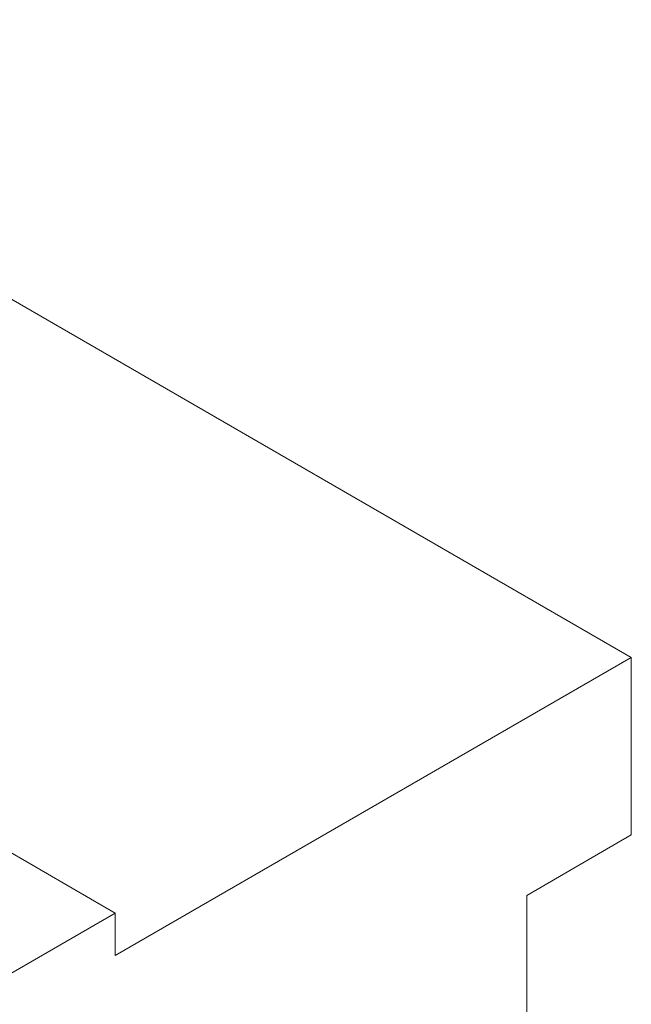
# Model space of a CAD drawing. Header units: millimetres. Extents: x 0 to 420, y 0 to 297.
# Tile 14 of 86: x 109.033 to 109.62, y 56.601 to 57.545. Entities that reach past the tile are written whole.
import ezdxf

# ---------------------------------------------------------------- set-up
doc = ezdxf.new("R2010")
doc.units = ezdxf.units.MM

msp = doc.modelspace()

# ---------------------------------------------------------------- linework, layer by layer
at = {"color": 7, "linetype": 'Continuous', "lineweight": 15}
for p, q in [((109.61994, 56.9335), (108.44143, 57.61384)), ((109.12497, 56.68859), (107.94646, 57.36893)), ((109.12497, 56.64776), (109.61994, 56.9335)), ((109.61994, 56.9335), (109.61994, 56.76339)), ((109.61994, 56.76339), (109.51977, 56.70556)), ((109.51977, 56.70556), (109.51977, 56.08689)), ((108.34715, 56.23956), (109.12497, 56.68859)), ((109.12497, 56.68859), (109.12497, 56.64776))]:
    msp.add_line(p, q, dxfattribs=at)

doc.saveas('drawing.dxf')
